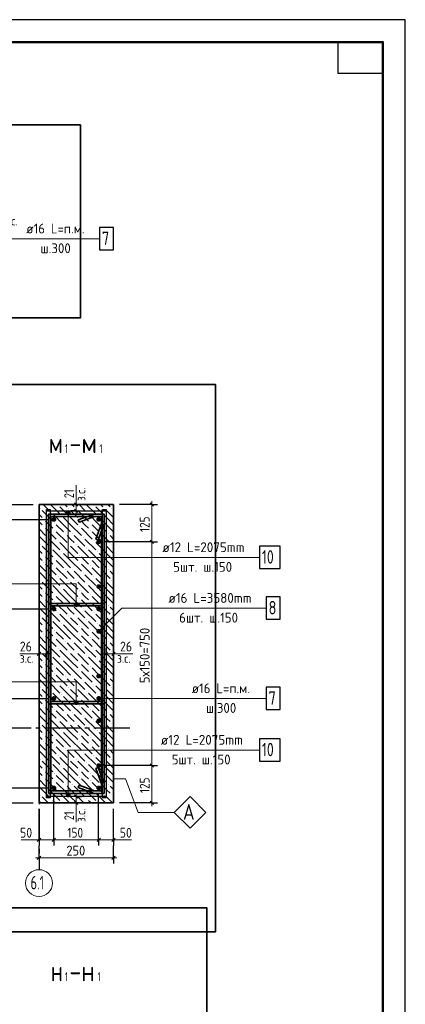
# Model space of a CAD drawing. Header units: millimetres. Extents: x 0 to 59400, y 0 to 42000.
# Tile 21 of 21: x 50783 to 59400, y 19999 to 42000. Entities that reach past the tile are written whole.
import ezdxf

# ---------------------------------------------------------------- set-up
doc = ezdxf.new("R2010")
doc.units = ezdxf.units.MM
doc.linetypes.add('______2', pattern=[270, 200, -70])
doc.linetypes.add('______5', pattern=[1100, 800, -100, 100, -100])
for name, color, linetype, lineweight in [('S1 ДОП Продольная арматура', 52, 'Continuous', 25), ('S1 Продольная арматура', 52, 'Continuous', 25), ('S2 ДОП Продольная арматура', 52, 'Continuous', 25), ('Standard', 7, 'Continuous', 25), ('Заголовок чертежа', 7, 'Continuous', 25), ('Позиционная метка линия выноска', 7, 'Continuous', 13), ('Размерная выноска', 7, 'Continuous', 13), ('Хомут', 52, 'Continuous', 25)]:
    doc.layers.add(name, color=color, linetype=linetype, lineweight=lineweight)
doc.layers.add('ЖБ Пилон', color=7, linetype='______2', lineweight=13, true_color=0xa0a0a0)
doc.layers.add('Оси', color=7, linetype='______5', lineweight=13, true_color=0x656565)
doc.styles.add('ISOCPEUR', font='txt')

msp = doc.modelspace()

# ---------------------------------------------------------------- hatches: boundary and pattern name
at = {"layer": 'S1 ДОП Продольная арматура', "linetype": 'Continuous', "lineweight": 25, "transparency": 33554687}
for points in [[(52602, 30333), (52598, 30354), (52586, 30371), (52569, 30383), (52548, 30387), (52528, 30383), (52511, 30371), (52499, 30354), (52495, 30333), (52499, 30313), (52511, 30296), (52528, 30284), (52548, 30280), (52569, 30284), (52586, 30296), (52598, 30313)], [(52602, 29333), (52598, 29354), (52586, 29371), (52569, 29383), (52548, 29387), (52528, 29383), (52511, 29371), (52499, 29354), (52495, 29333), (52499, 29313), (52511, 29296), (52528, 29284), (52548, 29280), (52569, 29284), (52586, 29296), (52598, 29313)], [(52602, 28333), (52598, 28354), (52586, 28371), (52569, 28383), (52548, 28387), (52528, 28383), (52511, 28371), (52499, 28354), (52495, 28333), (52499, 28313), (52511, 28296), (52528, 28284), (52548, 28280), (52569, 28284), (52586, 28296), (52598, 28313)], [(52602, 27333), (52598, 27354), (52586, 27371), (52569, 27383), (52548, 27387), (52528, 27383), (52511, 27371), (52499, 27354), (52495, 27333), (52499, 27313), (52511, 27296), (52528, 27284), (52548, 27280), (52569, 27284), (52586, 27296), (52598, 27313)], [(52602, 26333), (52598, 26354), (52586, 26371), (52569, 26383), (52548, 26387), (52528, 26383), (52511, 26371), (52499, 26354), (52495, 26333), (52499, 26313), (52511, 26296), (52528, 26284), (52548, 26280), (52569, 26284), (52586, 26296), (52598, 26313)], [(52602, 25333), (52598, 25354), (52586, 25371), (52569, 25383), (52548, 25387), (52528, 25383), (52511, 25371), (52499, 25354), (52495, 25333), (52499, 25313), (52511, 25296), (52528, 25284), (52548, 25280), (52569, 25284), (52586, 25296), (52598, 25313)]]:
    msp.add_hatch(color=7, dxfattribs=at).paths.add_polyline_path(points)
at = {"layer": 'S1 Продольная арматура', "linetype": 'Continuous', "lineweight": 18, "transparency": 33554687}
for points in [[(51602, 30833), (51598, 30854), (51586, 30871), (51569, 30883), (51548, 30887), (51528, 30883), (51511, 30871), (51499, 30854), (51495, 30833), (51499, 30813), (51511, 30796), (51528, 30784), (51548, 30780), (51569, 30784), (51586, 30796), (51598, 30813)], [(52602, 30833), (52598, 30854), (52586, 30871), (52569, 30883), (52548, 30887), (52528, 30883), (52511, 30871), (52499, 30854), (52495, 30833), (52499, 30813), (52511, 30796), (52528, 30784), (52548, 30780), (52569, 30784), (52586, 30796), (52598, 30813)], [(51602, 28833), (51598, 28854), (51586, 28871), (51569, 28883), (51548, 28887), (51528, 28883), (51511, 28871), (51499, 28854), (51495, 28833), (51499, 28813), (51511, 28796), (51528, 28784), (51548, 28780), (51569, 28784), (51586, 28796), (51598, 28813)], [(52602, 28833), (52598, 28854), (52586, 28871), (52569, 28883), (52548, 28887), (52528, 28883), (52511, 28871), (52499, 28854), (52495, 28833), (52499, 28813), (52511, 28796), (52528, 28784), (52548, 28780), (52569, 28784), (52586, 28796), (52598, 28813)], [(51602, 26833), (51598, 26854), (51586, 26871), (51569, 26883), (51548, 26887), (51528, 26883), (51511, 26871), (51499, 26854), (51495, 26833), (51499, 26813), (51511, 26796), (51528, 26784), (51548, 26780), (51569, 26784), (51586, 26796), (51598, 26813)], [(52602, 26833), (52598, 26854), (52586, 26871), (52569, 26883), (52548, 26887), (52528, 26883), (52511, 26871), (52499, 26854), (52495, 26833), (52499, 26813), (52511, 26796), (52528, 26784), (52548, 26780), (52569, 26784), (52586, 26796), (52598, 26813)], [(51602, 24833), (51598, 24854), (51586, 24871), (51569, 24883), (51548, 24887), (51528, 24883), (51511, 24871), (51499, 24854), (51495, 24833), (51499, 24813), (51511, 24796), (51528, 24784), (51548, 24780), (51569, 24784), (51586, 24796), (51598, 24813)], [(52602, 24833), (52598, 24854), (52586, 24871), (52569, 24883), (52548, 24887), (52528, 24883), (52511, 24871), (52499, 24854), (52495, 24833), (52499, 24813), (52511, 24796), (52528, 24784), (52548, 24780), (52569, 24784), (52586, 24796), (52598, 24813)]]:
    msp.add_hatch(color=7, dxfattribs=at).paths.add_polyline_path(points)
at = {"layer": 'ЖБ Пилон', "linetype": 'Continuous', "lineweight": 18, "transparency": 33554687}
for points in [[(51236, 31075), (51242, 31081), (51249, 31075), (51242, 31068)], [(51636, 31155), (51642, 31161), (51649, 31155), (51642, 31148)], [(51876, 31075), (51882, 31081), (51889, 31075), (51882, 31068)], [(52036, 31075), (52042, 31081), (52049, 31075), (52042, 31068)], [(52436, 31155), (52442, 31161), (52449, 31155), (52442, 31148)], [(52676, 31075), (52682, 31081), (52689, 31075), (52682, 31068)], [(52836, 31075), (52842, 31081), (52849, 31075), (52842, 31068)], [(51316, 30835), (51322, 30841), (51329, 30835), (51322, 30828)], [(51476, 30995), (51482, 31001), (51489, 30995), (51482, 30988)], [(51716, 30915), (51722, 30921), (51729, 30915), (51722, 30908)], [(52116, 30835), (52122, 30841), (52129, 30835), (52122, 30828)], [(52276, 30995), (52282, 31001), (52289, 30995), (52282, 30988)], [(52516, 30915), (52522, 30921), (52529, 30915), (52522, 30908)], [(51316, 30675), (51322, 30681), (51329, 30675), (51322, 30668)], [(51556, 30755), (51562, 30761), (51569, 30755), (51562, 30748)], [(51556, 30595), (51562, 30601), (51569, 30595), (51562, 30588)], [(52116, 30675), (52122, 30681), (52129, 30675), (52122, 30668)], [(52356, 30755), (52362, 30761), (52369, 30755), (52362, 30748)], [(52356, 30595), (52362, 30601), (52369, 30595), (52362, 30588)], [(51396, 30435), (51402, 30441), (51409, 30435), (51402, 30428)], [(51636, 30355), (51642, 30361), (51649, 30355), (51642, 30348)], [(51796, 30515), (51802, 30521), (51809, 30515), (51802, 30508)], [(51956, 30515), (51962, 30521), (51969, 30515), (51962, 30508)], [(52196, 30435), (52202, 30441), (52209, 30435), (52202, 30428)], [(52436, 30355), (52442, 30361), (52449, 30355), (52442, 30348)], [(52596, 30515), (52602, 30521), (52609, 30515), (52602, 30508)], [(52756, 30515), (52762, 30521), (52769, 30515), (52762, 30508)], [(51236, 30275), (51242, 30281), (51249, 30275), (51242, 30268)], [(51476, 30195), (51482, 30201), (51489, 30195), (51482, 30188)], [(51876, 30275), (51882, 30281), (51889, 30275), (51882, 30268)], [(52036, 30275), (52042, 30281), (52049, 30275), (52042, 30268)], [(52276, 30195), (52282, 30201), (52289, 30195), (52282, 30188)], [(52676, 30275), (52682, 30281), (52689, 30275), (52682, 30268)], [(52836, 30275), (52842, 30281), (52849, 30275), (52842, 30268)], [(51316, 30035), (51322, 30041), (51329, 30035), (51322, 30028)], [(51556, 29955), (51562, 29961), (51569, 29955), (51562, 29948)], [(51716, 30115), (51722, 30121), (51729, 30115), (51722, 30108)], [(52116, 30035), (52122, 30041), (52129, 30035), (52122, 30028)], [(52356, 29955), (52362, 29961), (52369, 29955), (52362, 29948)], [(52516, 30115), (52522, 30121), (52529, 30115), (52522, 30108)], [(51316, 29875), (51322, 29881), (51329, 29875), (51322, 29868)], [(51556, 29795), (51562, 29801), (51569, 29795), (51562, 29788)], [(51796, 29715), (51802, 29721), (51809, 29715), (51802, 29708)], [(51956, 29715), (51962, 29721), (51969, 29715), (51962, 29708)], [(52116, 29875), (52122, 29881), (52129, 29875), (52122, 29868)], [(52356, 29795), (52362, 29801), (52369, 29795), (52362, 29788)], [(52596, 29715), (52602, 29721), (52609, 29715), (52602, 29708)], [(52756, 29715), (52762, 29721), (52769, 29715), (52762, 29708)], [(51236, 29475), (51242, 29481), (51249, 29475), (51242, 29468)], [(51396, 29635), (51402, 29641), (51409, 29635), (51402, 29628)], [(51636, 29555), (51642, 29561), (51649, 29555), (51642, 29548)], [(51876, 29475), (51882, 29481), (51889, 29475), (51882, 29468)], [(52036, 29475), (52042, 29481), (52049, 29475), (52042, 29468)], [(52196, 29635), (52202, 29641), (52209, 29635), (52202, 29628)], [(52436, 29555), (52442, 29561), (52449, 29555), (52442, 29548)], [(52676, 29475), (52682, 29481), (52689, 29475), (52682, 29468)], [(52836, 29475), (52842, 29481), (52849, 29475), (52842, 29468)], [(51476, 29395), (51482, 29401), (51489, 29395), (51482, 29388)], [(51716, 29315), (51722, 29321), (51729, 29315), (51722, 29308)], [(52276, 29395), (52282, 29401), (52289, 29395), (52282, 29388)], [(52516, 29315), (52522, 29321), (52529, 29315), (52522, 29308)], [(51316, 29235), (51322, 29241), (51329, 29235), (51322, 29228)], [(51316, 29075), (51322, 29081), (51329, 29075), (51322, 29068)], [(51556, 29155), (51562, 29161), (51569, 29155), (51562, 29148)], [(52116, 29235), (52122, 29241), (52129, 29235), (52122, 29228)], [(52116, 29075), (52122, 29081), (52129, 29075), (52122, 29068)], [(52356, 29155), (52362, 29161), (52369, 29155), (52362, 29148)], [(51396, 28835), (51402, 28841), (51409, 28835), (51402, 28828)], [(51556, 28995), (51562, 29001), (51569, 28995), (51562, 28988)], [(51796, 28915), (51802, 28921), (51809, 28915), (51802, 28908)], [(51956, 28915), (51962, 28921), (51969, 28915), (51962, 28908)], [(52196, 28835), (52202, 28841), (52209, 28835), (52202, 28828)], [(52356, 28995), (52362, 29001), (52369, 28995), (52362, 28988)], [(52596, 28915), (52602, 28921), (52609, 28915), (52602, 28908)], [(52756, 28915), (52762, 28921), (52769, 28915), (52762, 28908)], [(51236, 28675), (51242, 28681), (51249, 28675), (51242, 28668)], [(51476, 28595), (51482, 28601), (51489, 28595), (51482, 28588)], [(51636, 28755), (51642, 28761), (51649, 28755), (51642, 28748)], [(51876, 28675), (51882, 28681), (51889, 28675), (51882, 28668)], [(52036, 28675), (52042, 28681), (52049, 28675), (52042, 28668)], [(52276, 28595), (52282, 28601), (52289, 28595), (52282, 28588)], [(52436, 28755), (52442, 28761), (52449, 28755), (52442, 28748)], [(52676, 28675), (52682, 28681), (52689, 28675), (52682, 28668)], [(52836, 28675), (52842, 28681), (52849, 28675), (52842, 28668)], [(51316, 28435), (51322, 28441), (51329, 28435), (51322, 28428)], [(51716, 28515), (51722, 28521), (51729, 28515), (51722, 28508)], [(52116, 28435), (52122, 28441), (52129, 28435), (52122, 28428)], [(52516, 28515), (52522, 28521), (52529, 28515), (52522, 28508)], [(51316, 28275), (51322, 28281), (51329, 28275), (51322, 28268)], [(51556, 28355), (51562, 28361), (51569, 28355), (51562, 28348)], [(51556, 28195), (51562, 28201), (51569, 28195), (51562, 28188)], [(52116, 28275), (52122, 28281), (52129, 28275), (52122, 28268)], [(52356, 28355), (52362, 28361), (52369, 28355), (52362, 28348)], [(52356, 28195), (52362, 28201), (52369, 28195), (52362, 28188)], [(51396, 28035), (51402, 28041), (51409, 28035), (51402, 28028)], [(51636, 27955), (51642, 27961), (51649, 27955), (51642, 27948)], [(51796, 28115), (51802, 28121), (51809, 28115), (51802, 28108)], [(51956, 28115), (51962, 28121), (51969, 28115), (51962, 28108)], [(52196, 28035), (52202, 28041), (52209, 28035), (52202, 28028)], [(52436, 27955), (52442, 27961), (52449, 27955), (52442, 27948)], [(52596, 28115), (52602, 28121), (52609, 28115), (52602, 28108)], [(52756, 28115), (52762, 28121), (52769, 28115), (52762, 28108)], [(51236, 27875), (51242, 27881), (51249, 27875), (51242, 27868)], [(51476, 27795), (51482, 27801), (51489, 27795), (51482, 27788)], [(51716, 27715), (51722, 27721), (51729, 27715), (51722, 27708)], [(51876, 27875), (51882, 27881), (51889, 27875), (51882, 27868)], [(52036, 27875), (52042, 27881), (52049, 27875), (52042, 27868)], [(52276, 27795), (52282, 27801), (52289, 27795), (52282, 27788)], [(52516, 27715), (52522, 27721), (52529, 27715), (52522, 27708)], [(52676, 27875), (52682, 27881), (52689, 27875), (52682, 27868)], [(52836, 27875), (52842, 27881), (52849, 27875), (52842, 27868)], [(51316, 27635), (51322, 27641), (51329, 27635), (51322, 27628)], [(51556, 27555), (51562, 27561), (51569, 27555), (51562, 27548)], [(52116, 27635), (52122, 27641), (52129, 27635), (52122, 27628)], [(52356, 27555), (52362, 27561), (52369, 27555), (52362, 27548)], [(51316, 27475), (51322, 27481), (51329, 27475), (51322, 27468)], [(51556, 27395), (51562, 27401), (51569, 27395), (51562, 27388)], [(51796, 27315), (51802, 27321), (51809, 27315), (51802, 27308)], [(51956, 27315), (51962, 27321), (51969, 27315), (51962, 27308)], [(52116, 27475), (52122, 27481), (52129, 27475), (52122, 27468)], [(52356, 27395), (52362, 27401), (52369, 27395), (52362, 27388)], [(52596, 27315), (52602, 27321), (52609, 27315), (52602, 27308)], [(52756, 27315), (52762, 27321), (52769, 27315), (52762, 27308)], [(51236, 27075), (51242, 27081), (51249, 27075), (51242, 27068)], [(51396, 27235), (51402, 27241), (51409, 27235), (51402, 27228)], [(51636, 27155), (51642, 27161), (51649, 27155), (51642, 27148)], [(51876, 27075), (51882, 27081), (51889, 27075), (51882, 27068)], [(52036, 27075), (52042, 27081), (52049, 27075), (52042, 27068)], [(52196, 27235), (52202, 27241), (52209, 27235), (52202, 27228)], [(52436, 27155), (52442, 27161), (52449, 27155), (52442, 27148)], [(52676, 27075), (52682, 27081), (52689, 27075), (52682, 27068)], [(52836, 27075), (52842, 27081), (52849, 27075), (52842, 27068)], [(51316, 26835), (51322, 26841), (51329, 26835), (51322, 26828)], [(51476, 26995), (51482, 27001), (51489, 26995), (51482, 26988)], [(51716, 26915), (51722, 26921), (51729, 26915), (51722, 26908)], [(52116, 26835), (52122, 26841), (52129, 26835), (52122, 26828)], [(52276, 26995), (52282, 27001), (52289, 26995), (52282, 26988)], [(52516, 26915), (52522, 26921), (52529, 26915), (52522, 26908)], [(51316, 26675), (51322, 26681), (51329, 26675), (51322, 26668)], [(51556, 26755), (51562, 26761), (51569, 26755), (51562, 26748)], [(52116, 26675), (52122, 26681), (52129, 26675), (52122, 26668)], [(52356, 26755), (52362, 26761), (52369, 26755), (52362, 26748)], [(51396, 26435), (51402, 26441), (51409, 26435), (51402, 26428)], [(51556, 26595), (51562, 26601), (51569, 26595), (51562, 26588)], [(51796, 26515), (51802, 26521), (51809, 26515), (51802, 26508)], [(51956, 26515), (51962, 26521), (51969, 26515), (51962, 26508)], [(52196, 26435), (52202, 26441), (52209, 26435), (52202, 26428)], [(52356, 26595), (52362, 26601), (52369, 26595), (52362, 26588)], [(52596, 26515), (52602, 26521), (52609, 26515), (52602, 26508)], [(52756, 26515), (52762, 26521), (52769, 26515), (52762, 26508)], [(51236, 26275), (51242, 26281), (51249, 26275), (51242, 26268)], [(51476, 26195), (51482, 26201), (51489, 26195), (51482, 26188)], [(51636, 26355), (51642, 26361), (51649, 26355), (51642, 26348)], [(51876, 26275), (51882, 26281), (51889, 26275), (51882, 26268)], [(52036, 26275), (52042, 26281), (52049, 26275), (52042, 26268)], [(52276, 26195), (52282, 26201), (52289, 26195), (52282, 26188)], [(52436, 26355), (52442, 26361), (52449, 26355), (52442, 26348)], [(52676, 26275), (52682, 26281), (52689, 26275), (52682, 26268)], [(52836, 26275), (52842, 26281), (52849, 26275), (52842, 26268)], [(51316, 26035), (51322, 26041), (51329, 26035), (51322, 26028)], [(51556, 25955), (51562, 25961), (51569, 25955), (51562, 25948)], [(51716, 26115), (51722, 26121), (51729, 26115), (51722, 26108)], [(52116, 26035), (52122, 26041), (52129, 26035), (52122, 26028)], [(52356, 25955), (52362, 25961), (52369, 25955), (52362, 25948)], [(52516, 26115), (52522, 26121), (52529, 26115), (52522, 26108)], [(51316, 25875), (51322, 25881), (51329, 25875), (51322, 25868)], [(51556, 25795), (51562, 25801), (51569, 25795), (51562, 25788)], [(52116, 25875), (52122, 25881), (52129, 25875), (52122, 25868)], [(52356, 25795), (52362, 25801), (52369, 25795), (52362, 25788)], [(51396, 25635), (51402, 25641), (51409, 25635), (51402, 25628)], [(51636, 25555), (51642, 25561), (51649, 25555), (51642, 25548)], [(51796, 25715), (51802, 25721), (51809, 25715), (51802, 25708)], [(51956, 25715), (51962, 25721), (51969, 25715), (51962, 25708)], [(52196, 25635), (52202, 25641), (52209, 25635), (52202, 25628)], [(52436, 25555), (52442, 25561), (52449, 25555), (52442, 25548)], [(52596, 25715), (52602, 25721), (52609, 25715), (52602, 25708)], [(52756, 25715), (52762, 25721), (52769, 25715), (52762, 25708)], [(51236, 25475), (51242, 25481), (51249, 25475), (51242, 25468)], [(51476, 25395), (51482, 25401), (51489, 25395), (51482, 25388)], [(51716, 25315), (51722, 25321), (51729, 25315), (51722, 25308)], [(51876, 25475), (51882, 25481), (51889, 25475), (51882, 25468)], [(52036, 25475), (52042, 25481), (52049, 25475), (52042, 25468)], [(52276, 25395), (52282, 25401), (52289, 25395), (52282, 25388)], [(52516, 25315), (52522, 25321), (52529, 25315), (52522, 25308)], [(52676, 25475), (52682, 25481), (52689, 25475), (52682, 25468)], [(52836, 25475), (52842, 25481), (52849, 25475), (52842, 25468)], [(51316, 25235), (51322, 25241), (51329, 25235), (51322, 25228)], [(51316, 25075), (51322, 25081), (51329, 25075), (51322, 25068)], [(51556, 25155), (51562, 25161), (51569, 25155), (51562, 25148)], [(52116, 25235), (52122, 25241), (52129, 25235), (52122, 25228)], [(52116, 25075), (52122, 25081), (52129, 25075), (52122, 25068)], [(52356, 25155), (52362, 25161), (52369, 25155), (52362, 25148)], [(51556, 24995), (51562, 25001), (51569, 24995), (51562, 24988)], [(51796, 24915), (51802, 24921), (51809, 24915), (51802, 24908)], [(51956, 24915), (51962, 24921), (51969, 24915), (51962, 24908)], [(52356, 24995), (52362, 25001), (52369, 24995), (52362, 24988)], [(52596, 24915), (52602, 24921), (52609, 24915), (52602, 24908)], [(52756, 24915), (52762, 24921), (52769, 24915), (52762, 24908)], [(51236, 24675), (51242, 24681), (51249, 24675), (51242, 24668)], [(51396, 24835), (51402, 24841), (51409, 24835), (51402, 24828)], [(51636, 24755), (51642, 24761), (51649, 24755), (51642, 24748)], [(51876, 24675), (51882, 24681), (51889, 24675), (51882, 24668)], [(52036, 24675), (52042, 24681), (52049, 24675), (52042, 24668)], [(52196, 24835), (52202, 24841), (52209, 24835), (52202, 24828)], [(52436, 24755), (52442, 24761), (52449, 24755), (52442, 24748)], [(52676, 24675), (52682, 24681), (52689, 24675), (52682, 24668)], [(52836, 24675), (52842, 24681), (52849, 24675), (52842, 24668)], [(51476, 24595), (51482, 24601), (51489, 24595), (51482, 24588)], [(51716, 24515), (51722, 24521), (51729, 24515), (51722, 24508)], [(52276, 24595), (52282, 24601), (52289, 24595), (52282, 24588)], [(52516, 24515), (52522, 24521), (52529, 24515), (52522, 24508)]]:
    msp.add_hatch(color=7, dxfattribs=at).paths.add_polyline_path(points, flags=16)
at = {"layer": 'Позиционная метка линия выноска', "linetype": 'Continuous', "lineweight": 13, "transparency": 33554687}
for points in [[(51828, 31009), (51906, 31009), (51889, 31025)], [(51828, 31009), (51889, 31025), (51844, 31025)], [(51844, 31025), (51889, 31025), (51867, 31032)], [(51822, 30987), (51912, 30987), (51906, 31009)], [(51822, 30987), (51906, 31009), (51828, 31009)], [(51828, 30964), (51912, 30987), (51822, 30987)], [(51828, 30964), (51906, 30964), (51912, 30987)], [(51844, 30948), (51906, 30964), (51828, 30964)], [(51844, 30948), (51889, 30948), (51906, 30964)], [(51889, 30948), (51844, 30948), (51867, 30942)], [(52087, 28949), (52010, 28949), (52003, 28927)], [(52087, 28949), (52003, 28927), (52093, 28927)], [(52093, 28927), (52003, 28927), (52010, 28904)], [(52071, 28965), (52026, 28965), (52010, 28949)], [(52071, 28965), (52010, 28949), (52087, 28949)], [(52093, 28927), (52010, 28904), (52087, 28904)], [(52087, 28904), (52010, 28904), (52026, 28888)], [(52026, 28965), (52071, 28965), (52048, 28972)], [(52087, 28904), (52026, 28888), (52071, 28888)], [(52071, 28888), (52026, 28888), (52048, 28882)], [(52087, 26763), (52010, 26763), (52003, 26740)], [(52087, 26763), (52003, 26740), (52093, 26740)], [(52093, 26740), (52003, 26740), (52010, 26717)], [(52071, 26779), (52026, 26779), (52010, 26763)], [(52071, 26779), (52010, 26763), (52087, 26763)], [(52093, 26740), (52010, 26717), (52087, 26717)], [(52087, 26717), (52010, 26717), (52026, 26701)], [(52026, 26779), (52071, 26779), (52048, 26785)], [(52087, 26717), (52026, 26701), (52071, 26701)], [(52071, 26701), (52026, 26701), (52048, 26695)], [(51906, 24703), (51828, 24703), (51822, 24680)], [(51906, 24703), (51822, 24680), (51912, 24680)], [(51912, 24680), (51822, 24680), (51828, 24658)], [(51889, 24719), (51844, 24719), (51828, 24703)], [(51889, 24719), (51828, 24703), (51906, 24703)], [(51912, 24680), (51828, 24658), (51906, 24658)], [(51906, 24658), (51828, 24658), (51844, 24641)], [(51844, 24719), (51889, 24719), (51867, 24725)], [(51906, 24658), (51844, 24641), (51889, 24641)], [(51889, 24641), (51844, 24641), (51867, 24635)]]:
    msp.add_hatch(color=7, dxfattribs=at).paths.add_polyline_path(points)

# ---------------------------------------------------------------- linework, layer by layer
at = {"layer": 'S1 ДОП Продольная арматура', "color": 7, "linetype": 'Continuous', "lineweight": 25, "transparency": 33554687}
msp.add_lwpolyline([(56294, 28602), (56604, 28602), (56604, 29102), (56294, 29102), (56294, 28602)], dxfattribs=at)
at = {"layer": 'S1 Продольная арматура', "color": 7, "linetype": 'Continuous', "lineweight": 25, "transparency": 33554687}
for points in [[(52570, 36856), (52880, 36856), (52880, 37356), (52570, 37356), (52570, 36856)], [(56294, 26583), (56604, 26583), (56604, 27083), (56294, 27083), (56294, 26583)]]:
    msp.add_lwpolyline(points, dxfattribs=at)
at = {"layer": 'S2 ДОП Продольная арматура', "color": 28, "linetype": 'Continuous', "lineweight": 25, "true_color": 0x50140a, "transparency": 33554687}
for points in [[(51465, 31053), (51465, 24720), (52632, 24720), (52632, 31053), (52712, 31053), (52712, 24640), (51385, 24640), (51385, 31053), (51465, 31053)], [(51465, 31053), (51465, 24720), (52632, 24720), (52632, 31053), (52712, 31053), (52712, 24640), (51385, 24640), (51385, 31053), (51465, 31053)], [(51385, 24613), (51385, 31027), (52712, 31027), (52712, 24613), (52632, 24613), (52632, 30947), (51465, 30947), (51465, 24613), (51385, 24613)], [(51385, 24613), (51385, 31027), (52712, 31027), (52712, 24613), (52632, 24613), (52632, 30947), (51465, 30947), (51465, 24613), (51385, 24613)]]:
    msp.add_lwpolyline(points, dxfattribs=at)
at = {"layer": 'S2 ДОП Продольная арматура', "color": 7, "linetype": 'Continuous', "lineweight": 25, "transparency": 33554687}
for points in [[(56144, 29735), (56604, 29735), (56604, 30235), (56144, 30235), (56144, 29735)], [(56144, 25431), (56604, 25431), (56604, 25931), (56144, 25931), (56144, 25431)]]:
    msp.add_lwpolyline(points, dxfattribs=at)
at = {"layer": 'Standard', "color": 7, "linetype": 'Continuous', "lineweight": 35, "transparency": 33554687}
for p, q in [((58900, 39900), (58900, 20500)), ((58900, 39500), (58900, 20100))]:
    msp.add_line(p, q, dxfattribs=at)
at = {"layer": 'Standard', "color": 7, "linetype": 'Continuous', "lineweight": 50, "transparency": 33554687}
msp.add_line((58900, 39400), (58900, 23200), dxfattribs=at)
at = {"layer": 'Standard', "color": 7, "linetype": 'Continuous', "lineweight": 13, "transparency": 33554687}
for p, q in [((52048, 31167), (52048, 31242)), ((52048, 31027), (52048, 31167)), ((52048, 31027), (52048, 30952)), ((51215, 27833), (51140, 27833)), ((51385, 27833), (51215, 27833)), ((51385, 27833), (51460, 27833)), ((52712, 27833), (52637, 27833)), ((52712, 27833), (52882, 27833)), ((52882, 27833), (52957, 27833)), ((52048, 24640), (52048, 24715)), ((52048, 24640), (52048, 24500)), ((52048, 24500), (52048, 24425)), ((51215, 23673), (51140, 23673)), ((51215, 23673), (51548, 23673)), ((51548, 23673), (52548, 23673)), ((52548, 23673), (52882, 23673)), ((52882, 23673), (52957, 23673)), ((51215, 23273), (51140, 23273)), ((51215, 23273), (52882, 23273)), ((52882, 23273), (52957, 23273))]:
    msp.add_line(p, q, dxfattribs=at)
at = {"layer": 'Standard', "color": 251, "linetype": 'Continuous', "lineweight": 13, "true_color": 0x656565, "transparency": 33554687}
for p, q in [((53737, 31167), (53737, 31242)), ((53737, 30333), (53737, 25333)), ((53737, 25333), (53737, 24500)), ((53737, 24500), (53737, 24425))]:
    msp.add_line(p, q, dxfattribs=at)
at = {"layer": 'Standard', "color": 251, "linetype": 'Continuous', "lineweight": -3, "true_color": 0x656565, "transparency": 33554687}
for p, q in [((50521, 31167), (51082, 31167)), ((52048, 31167), (51923, 31167)), ((52048, 31027), (51923, 31027)), ((52048, 31167), (52173, 31167)), ((52048, 31027), (52173, 31027)), ((53737, 31167), (53015, 31167)), ((53737, 31167), (53612, 31167)), ((53737, 31167), (53862, 31167)), ((50521, 30833), (51415, 30833)), ((53737, 30333), (53612, 30333)), ((53737, 30333), (53862, 30333)), ((50521, 28833), (51415, 28833)), ((51215, 27833), (51215, 27958)), ((51385, 27833), (51385, 27958)), ((52712, 27833), (52712, 27958)), ((52882, 27833), (52882, 27958)), ((51215, 27833), (51215, 27708)), ((51385, 27833), (51385, 27708)), ((52712, 27833), (52712, 27708)), ((52882, 27833), (52882, 27708)), ((50521, 26833), (51415, 26833)), ((53737, 25333), (53612, 25333)), ((53737, 25333), (53862, 25333)), ((50521, 24833), (51415, 24833)), ((50521, 24500), (51082, 24500)), ((52048, 24640), (51923, 24640)), ((52048, 24500), (51923, 24500)), ((52048, 24640), (52173, 24640)), ((52048, 24500), (52173, 24500)), ((53737, 24500), (53015, 24500)), ((53737, 24500), (53612, 24500)), ((53737, 24500), (53862, 24500)), ((51215, 23673), (51215, 23798)), ((51548, 23673), (51548, 23798)), ((52548, 23673), (52548, 23798)), ((52882, 23673), (52882, 23798)), ((51215, 23673), (51215, 23548)), ((51548, 23673), (51548, 23548)), ((52548, 23673), (52548, 23548)), ((52882, 23673), (52882, 23548)), ((51215, 23273), (51215, 23540)), ((51215, 23273), (51215, 23398)), ((52882, 23273), (52882, 23540)), ((52882, 23273), (52882, 23398)), ((51215, 23273), (51215, 23148)), ((52882, 23273), (52882, 23148))]:
    msp.add_line(p, q, dxfattribs=at)
at = {"layer": 'Standard', "color": 7, "linetype": 'Continuous', "lineweight": 25, "transparency": 33554687}
for p, q in [((52086, 31129), (52011, 31204)), ((52086, 30989), (52011, 31064)), ((51252, 27871), (51177, 27796)), ((51422, 27871), (51347, 27796)), ((52674, 27796), (52749, 27871)), ((52844, 27796), (52919, 27871)), ((52011, 24678), (52086, 24603)), ((52011, 24538), (52086, 24463)), ((51177, 23636), (51252, 23711)), ((51511, 23636), (51586, 23711)), ((52511, 23636), (52586, 23711)), ((52844, 23636), (52919, 23711)), ((51177, 23236), (51252, 23311)), ((52844, 23236), (52919, 23311))]:
    msp.add_line(p, q, dxfattribs=at)
at = {"layer": 'Standard', "color": 251, "linetype": 'Continuous', "lineweight": 25, "true_color": 0x656565, "transparency": 33554687}
for p, q in [((53699, 31204), (53774, 31129)), ((53699, 30371), (53774, 30296)), ((53699, 25371), (53774, 25296)), ((53699, 24538), (53774, 24463))]:
    msp.add_line(p, q, dxfattribs=at)
at = {"layer": 'Standard', "color": 7, "linetype": 'Continuous', "lineweight": 25, "transparency": 33554687}
for points in [[(0, 0), (59400, 0), (59400, 42000), (0, 42000), (0, 0)], [(58900, 41500), (58900, 40800), (57900, 40800), (57900, 41500), (58900, 41500)]]:
    msp.add_lwpolyline(points, close=True, dxfattribs=at)
at = {"layer": 'Standard', "color": 7, "linetype": 'Continuous', "lineweight": 50, "transparency": 33554687}
msp.add_lwpolyline([(2000, 41500), (58900, 41500), (58900, 500), (2000, 500), (2000, 41500)], close=True, dxfattribs=at)
at = {"layer": 'Standard', "color": 7, "linetype": 'Continuous', "lineweight": 13, "transparency": 33554687}
msp.add_lwpolyline([(58900, 41500), (37538, 41500), (37538, 6649), (58900, 6649), (58900, 41500)], dxfattribs=at)
at = {"layer": 'Standard', "color": 254, "linetype": 'Continuous', "lineweight": 35, "true_color": 0xc4c4ff, "transparency": 33554687}
for points in [[(42025, 35337), (52139, 35337), (52139, 39650), (42025, 39650), (42025, 35337)], [(48643, 21622), (55159, 21622), (55159, 33846), (48643, 33846), (48643, 21622)], [(48450, 9929), (54966, 9929), (54966, 22152), (48450, 22152), (48450, 9929)]]:
    msp.add_lwpolyline(points, dxfattribs=at)
at = {"layer": 'Standard', "color": 251, "linetype": 'Continuous', "lineweight": 13, "true_color": 0x656565, "transparency": 33554687}
msp.add_lwpolyline([(53737, 31167), (53737, 30525), (53737, 30525), (53737, 30333)], dxfattribs=at)
at = {"layer": 'Standard', "color": 251, "linetype": 'Continuous', "lineweight": -3, "true_color": 0x656565, "transparency": 33554687}
for points in [[(53737, 30333), (53720, 30333), (53720, 30333), (53720, 30333), (53720, 30333), (52682, 30333)], [(53737, 25333), (53720, 25333), (53720, 25333), (52682, 25333)], [(51548, 23673), (51548, 23690), (51548, 23690), (51548, 23690), (51548, 23690), (51548, 24700)], [(52548, 23673), (52548, 23690), (52548, 23690), (52548, 24700)], [(51215, 23673), (51215, 23690), (51215, 23690), (51215, 23690), (51215, 23690), (51215, 24367)], [(52882, 23673), (52882, 23690), (52882, 23690), (52882, 24367)]]:
    msp.add_lwpolyline(points, dxfattribs=at)
at = {"layer": 'ЖБ Пилон', "color": 7, "linetype": 'Continuous', "lineweight": 35, "transparency": 33554687}
for p, q in [((51215, 31167), (51215, 24500)), ((52882, 31167), (51215, 31167)), ((52882, 24500), (52882, 31167)), ((51215, 24500), (52882, 24500))]:
    msp.add_line(p, q, dxfattribs=at)
at = {"layer": 'ЖБ Пилон', "color": 9, "linetype": 'Continuous', "lineweight": 18, "true_color": 0xc7c7c7, "transparency": 33554687}
for p, q in [((51282, 31035), (51522, 30795)), ((51310, 31167), (51442, 31035)), ((51470, 31167), (51682, 30955)), ((51922, 30875), (51682, 31115)), ((51790, 31167), (51842, 31115)), ((51922, 31035), (52082, 30875)), ((52002, 31115), (51950, 31167)), ((52082, 31035), (52322, 30795)), ((52110, 31167), (52242, 31035)), ((52270, 31167), (52482, 30955)), ((52722, 30875), (52482, 31115)), ((52590, 31167), (52642, 31115)), ((52722, 31035), (52882, 30876)), ((52802, 31115), (52750, 31167)), ((51215, 30942), (51282, 30875)), ((51762, 30715), (51522, 30955)), ((51762, 30875), (51922, 30715)), ((51922, 30875), (52082, 30715)), ((52562, 30715), (52322, 30955)), ((52562, 30875), (52722, 30715)), ((52722, 30875), (52882, 30716)), ((51215, 30782), (51282, 30715)), ((51215, 30622), (51362, 30475)), ((51442, 30715), (51362, 30795)), ((51362, 30635), (51602, 30395)), ((51522, 30635), (51442, 30715)), ((51602, 30715), (51762, 30555)), ((51762, 30715), (51922, 30555)), ((51922, 30715), (52162, 30475)), ((52242, 30715), (52162, 30795)), ((52162, 30635), (52402, 30395)), ((52322, 30635), (52242, 30715)), ((52402, 30715), (52562, 30555)), ((52562, 30715), (52722, 30555)), ((52722, 30715), (52882, 30556)), ((51215, 30462), (51442, 30235)), ((51442, 30395), (51682, 30155)), ((51602, 30555), (51842, 30315)), ((51922, 30395), (51842, 30475)), ((52002, 30315), (51922, 30395)), ((52002, 30475), (52242, 30235)), ((52242, 30395), (52482, 30155)), ((52402, 30555), (52642, 30315)), ((52722, 30395), (52642, 30475)), ((52802, 30315), (52722, 30395)), ((52802, 30475), (52882, 30396)), ((51215, 30142), (51282, 30075)), ((51282, 30235), (51522, 29995)), ((51762, 29915), (51522, 30155)), ((51922, 30075), (51682, 30315)), ((51922, 30235), (52082, 30075)), ((52082, 30235), (52322, 29995)), ((52562, 29915), (52322, 30155)), ((52722, 30075), (52482, 30315)), ((52722, 30235), (52882, 30076)), ((51215, 29982), (51282, 29915)), ((51442, 29915), (51362, 29995)), ((51762, 30075), (51922, 29915)), ((51922, 30075), (52082, 29915)), ((52242, 29915), (52162, 29995)), ((52562, 30075), (52722, 29915)), ((52722, 30075), (52882, 29916)), ((51215, 29822), (51362, 29675)), ((51362, 29835), (51602, 29595)), ((51522, 29835), (51442, 29915)), ((51602, 29915), (51762, 29755)), ((51602, 29755), (51842, 29515)), ((51762, 29915), (51922, 29755)), ((51922, 29915), (52162, 29675)), ((52162, 29835), (52402, 29595)), ((52322, 29835), (52242, 29915)), ((52402, 29915), (52562, 29755)), ((52402, 29755), (52642, 29515)), ((52562, 29915), (52722, 29755)), ((52722, 29915), (52882, 29756)), ((51215, 29662), (51442, 29435)), ((51442, 29595), (51682, 29355)), ((51922, 29275), (51682, 29515)), ((51922, 29595), (51842, 29675)), ((52002, 29515), (51922, 29595)), ((52002, 29675), (52242, 29435)), ((52242, 29595), (52482, 29355)), ((52722, 29275), (52482, 29515)), ((52722, 29595), (52642, 29675)), ((52802, 29515), (52722, 29595)), ((52802, 29675), (52882, 29596)), ((51215, 29342), (51282, 29275)), ((51282, 29435), (51522, 29195)), ((51762, 29115), (51522, 29355)), ((51762, 29275), (51922, 29115)), ((51922, 29435), (52082, 29275)), ((51922, 29275), (52082, 29115)), ((52082, 29435), (52322, 29195)), ((52562, 29115), (52322, 29355)), ((52562, 29275), (52722, 29115)), ((52722, 29435), (52882, 29276)), ((52722, 29275), (52882, 29116)), ((51215, 29182), (51282, 29115)), ((51442, 29115), (51362, 29195)), ((51522, 29035), (51442, 29115)), ((51602, 29115), (51762, 28955)), ((51762, 29115), (51922, 28955)), ((51922, 29115), (52162, 28875)), ((52242, 29115), (52162, 29195)), ((52322, 29035), (52242, 29115)), ((52402, 29115), (52562, 28955)), ((52562, 29115), (52722, 28955)), ((52722, 29115), (52882, 28956)), ((51215, 29022), (51362, 28875)), ((51215, 28862), (51442, 28635)), ((51362, 29035), (51602, 28795)), ((51602, 28955), (51842, 28715)), ((51922, 28795), (51842, 28875)), ((52002, 28875), (52242, 28635)), ((52162, 29035), (52402, 28795)), ((52402, 28955), (52642, 28715)), ((52722, 28795), (52642, 28875)), ((52802, 28875), (52882, 28796)), ((51282, 28635), (51522, 28395)), ((51442, 28795), (51682, 28555)), ((51922, 28475), (51682, 28715)), ((52002, 28715), (51922, 28795)), ((51922, 28635), (52082, 28475)), ((52082, 28635), (52322, 28395)), ((52242, 28795), (52482, 28555)), ((52722, 28475), (52482, 28715)), ((52802, 28715), (52722, 28795)), ((52722, 28635), (52882, 28476)), ((51215, 28542), (51282, 28475)), ((51215, 28382), (51282, 28315)), ((51442, 28315), (51362, 28395)), ((51762, 28315), (51522, 28555)), ((51762, 28475), (51922, 28315)), ((51922, 28475), (52082, 28315)), ((52242, 28315), (52162, 28395)), ((52562, 28315), (52322, 28555)), ((52562, 28475), (52722, 28315)), ((52722, 28475), (52882, 28316)), ((51215, 28222), (51362, 28075)), ((51362, 28235), (51602, 27995)), ((51522, 28235), (51442, 28315)), ((51602, 28315), (51762, 28155)), ((51762, 28315), (51922, 28155)), ((51922, 28315), (52162, 28075)), ((52162, 28235), (52402, 27995)), ((52322, 28235), (52242, 28315)), ((52402, 28315), (52562, 28155)), ((52562, 28315), (52722, 28155)), ((52722, 28315), (52882, 28156)), ((51215, 28062), (51442, 27835)), ((51442, 27995), (51682, 27755)), ((51602, 28155), (51842, 27915)), ((51922, 27995), (51842, 28075)), ((52002, 27915), (51922, 27995)), ((52002, 28075), (52242, 27835)), ((52242, 27995), (52482, 27755)), ((52402, 28155), (52642, 27915)), ((52722, 27995), (52642, 28075)), ((52802, 27915), (52722, 27995)), ((52802, 28075), (52882, 27996)), ((51215, 27742), (51282, 27675)), ((51282, 27835), (51522, 27595)), ((51762, 27515), (51522, 27755)), ((51922, 27675), (51682, 27915)), ((51922, 27835), (52082, 27675)), ((52082, 27835), (52322, 27595)), ((52562, 27515), (52322, 27755)), ((52722, 27675), (52482, 27915)), ((52722, 27835), (52882, 27676)), ((51215, 27582), (51282, 27515)), ((51442, 27515), (51362, 27595)), ((51522, 27435), (51442, 27515)), ((51602, 27515), (51762, 27355)), ((51762, 27675), (51922, 27515)), ((51762, 27515), (51922, 27355)), ((51922, 27675), (52082, 27515)), ((51922, 27515), (52162, 27275)), ((52242, 27515), (52162, 27595)), ((52322, 27435), (52242, 27515)), ((52402, 27515), (52562, 27355)), ((52562, 27675), (52722, 27515)), ((52562, 27515), (52722, 27355)), ((52722, 27675), (52882, 27516)), ((52722, 27515), (52882, 27356)), ((51215, 27422), (51362, 27275)), ((51362, 27435), (51602, 27195)), ((51602, 27355), (51842, 27115)), ((52162, 27435), (52402, 27195)), ((52402, 27355), (52642, 27115)), ((51215, 27262), (51442, 27035)), ((51442, 27195), (51682, 26955)), ((51922, 26875), (51682, 27115)), ((51922, 27195), (51842, 27275)), ((52002, 27115), (51922, 27195)), ((52002, 27275), (52242, 27035)), ((52242, 27195), (52482, 26955)), ((52722, 26875), (52482, 27115)), ((52722, 27195), (52642, 27275)), ((52802, 27115), (52722, 27195)), ((52802, 27275), (52882, 27196)), ((51215, 26942), (51282, 26875)), ((51282, 27035), (51522, 26795)), ((51762, 26715), (51522, 26955)), ((51762, 26875), (51922, 26715)), ((51922, 27035), (52082, 26875)), ((51922, 26875), (52082, 26715)), ((52082, 27035), (52322, 26795)), ((52562, 26715), (52322, 26955)), ((52562, 26875), (52722, 26715)), ((52722, 27035), (52882, 26876)), ((52722, 26875), (52882, 26716)), ((51215, 26782), (51282, 26715)), ((51215, 26622), (51362, 26475)), ((51442, 26715), (51362, 26795)), ((51362, 26635), (51602, 26395)), ((51522, 26635), (51442, 26715)), ((51602, 26715), (51762, 26555)), ((51762, 26715), (51922, 26555)), ((51922, 26715), (52162, 26475)), ((52242, 26715), (52162, 26795)), ((52162, 26635), (52402, 26395)), ((52322, 26635), (52242, 26715)), ((52402, 26715), (52562, 26555)), ((52562, 26715), (52722, 26555)), ((52722, 26715), (52882, 26556)), ((51215, 26462), (51442, 26235)), ((51602, 26555), (51842, 26315)), ((51922, 26395), (51842, 26475)), ((52002, 26475), (52242, 26235)), ((52402, 26555), (52642, 26315)), ((52722, 26395), (52642, 26475)), ((52802, 26475), (52882, 26396)), ((51282, 26235), (51522, 25995)), ((51442, 26395), (51682, 26155)), ((51922, 26075), (51682, 26315)), ((52002, 26315), (51922, 26395)), ((51922, 26235), (52082, 26075)), ((52082, 26235), (52322, 25995)), ((52242, 26395), (52482, 26155)), ((52722, 26075), (52482, 26315)), ((52802, 26315), (52722, 26395)), ((52722, 26235), (52882, 26076)), ((51215, 26142), (51282, 26075)), ((51215, 25982), (51282, 25915)), ((51442, 25915), (51362, 25995)), ((51762, 25915), (51522, 26155)), ((51762, 26075), (51922, 25915)), ((51922, 26075), (52082, 25915)), ((52242, 25915), (52162, 25995)), ((52562, 25915), (52322, 26155)), ((52562, 26075), (52722, 25915)), ((52722, 26075), (52882, 25916)), ((51215, 25822), (51362, 25675)), ((51362, 25835), (51602, 25595)), ((51522, 25835), (51442, 25915)), ((51602, 25915), (51762, 25755)), ((51602, 25755), (51842, 25515)), ((51762, 25915), (51922, 25755)), ((51922, 25915), (52162, 25675)), ((52162, 25835), (52402, 25595)), ((52322, 25835), (52242, 25915)), ((52402, 25915), (52562, 25755)), ((52402, 25755), (52642, 25515)), ((52562, 25915), (52722, 25755)), ((52722, 25915), (52882, 25756)), ((51215, 25662), (51442, 25435)), ((51442, 25595), (51682, 25355)), ((51922, 25595), (51842, 25675)), ((52002, 25515), (51922, 25595)), ((52002, 25675), (52242, 25435)), ((52242, 25595), (52482, 25355)), ((52722, 25595), (52642, 25675)), ((52802, 25515), (52722, 25595)), ((52802, 25675), (52882, 25596)), ((51215, 25342), (51282, 25275)), ((51282, 25435), (51522, 25195)), ((51762, 25115), (51522, 25355)), ((51922, 25275), (51682, 25515)), ((51922, 25435), (52082, 25275)), ((52082, 25435), (52322, 25195)), ((52562, 25115), (52322, 25355)), ((52722, 25275), (52482, 25515)), ((52722, 25435), (52882, 25276)), ((51215, 25182), (51282, 25115)), ((51442, 25115), (51362, 25195)), ((51522, 25035), (51442, 25115)), ((51602, 25115), (51762, 24955)), ((51762, 25275), (51922, 25115)), ((51762, 25115), (51922, 24955)), ((51922, 25275), (52082, 25115)), ((51922, 25115), (52162, 24875)), ((52242, 25115), (52162, 25195)), ((52322, 25035), (52242, 25115)), ((52402, 25115), (52562, 24955)), ((52562, 25275), (52722, 25115)), ((52562, 25115), (52722, 24955)), ((52722, 25275), (52882, 25116)), ((52722, 25115), (52882, 24956)), ((51215, 25022), (51362, 24875)), ((51215, 24862), (51442, 24635)), ((51362, 25035), (51602, 24795)), ((51602, 24955), (51842, 24715)), ((51922, 24795), (51842, 24875)), ((52002, 24875), (52242, 24635)), ((52162, 25035), (52402, 24795)), ((52402, 24955), (52642, 24715)), ((52722, 24795), (52642, 24875)), ((52802, 24875), (52882, 24796)), ((51442, 24795), (51682, 24555)), ((51897, 24500), (51682, 24715)), ((52002, 24715), (51922, 24795)), ((52242, 24795), (52482, 24555)), ((52697, 24500), (52482, 24715)), ((52802, 24715), (52722, 24795)), ((51215, 24542), (51257, 24500)), ((51282, 24635), (51417, 24500)), ((51577, 24500), (51522, 24555)), ((51922, 24635), (52057, 24500)), ((52082, 24635), (52217, 24500)), ((52377, 24500), (52322, 24555)), ((52722, 24635), (52857, 24500))]:
    msp.add_line(p, q, dxfattribs=at)
at = {"layer": 'Оси', "color": 8, "linetype": '______5', "lineweight": -3, "transparency": 33554687}
for p, q in [((51215, 26570), (51215, 23007)), ((53242, 26167), (49855, 26167))]:
    msp.add_line(p, q, dxfattribs=at)
at = {"layer": 'Оси', "color": 7, "linetype": 'Continuous', "lineweight": 13, "transparency": 33554687}
msp.add_circle((51215, 22707), 300, dxfattribs=at)
at = {"layer": 'Позиционная метка линия выноска', "color": 7, "linetype": 'Continuous', "lineweight": 13, "transparency": 33554687}
for p, q in [((50018, 37106), (52558, 37106)), ((51867, 31032), (51867, 31032)), ((51822, 30987), (51822, 30987)), ((51867, 30942), (51867, 30942)), ((51912, 30987), (51912, 30987)), ((52003, 28927), (52003, 28927)), ((52048, 28972), (52048, 28972)), ((52048, 28882), (52048, 28882)), ((52093, 28927), (52093, 28927)), ((52548, 28333), (53067, 28852)), ((53067, 28852), (56294, 28852)), ((52003, 26740), (52003, 26740)), ((52048, 26785), (52048, 26785)), ((52048, 26695), (52048, 26695)), ((52093, 26740), (52093, 26740)), ((52548, 26833), (56294, 26833)), ((51822, 24680), (51822, 24680)), ((51867, 24725), (51867, 24725)), ((51912, 24680), (51912, 24680)), ((51867, 24635), (51867, 24635))]:
    msp.add_line(p, q, dxfattribs=at)
for points in [[(56144, 29985), (51867, 29985), (51867, 30987)], [(47885, 29395), (52048, 29395), (52048, 28927)], [(47885, 27208), (52048, 27208), (52048, 26740)], [(56144, 25681), (51867, 25681), (51867, 24680)], [(52882, 25034), (53148, 25034), (53431, 24286), (54237, 24286), (54590, 24639), (54944, 24286), (54590, 23932), (54237, 24286), (53431, 24286)]]:
    msp.add_lwpolyline(points, dxfattribs=at)
for centre in [(51867, 30987), (52048, 28927), (52048, 26740), (51867, 24680)]:
    msp.add_circle(centre, 45, dxfattribs=at)
at = {"layer": 'Размерная выноска', "color": 7, "linetype": 'Continuous', "lineweight": 13, "transparency": 33554687}
for p, q in [((52048, 31167), (52048, 31597)), ((51215, 27833), (50785, 27833)), ((52882, 27833), (53312, 27833)), ((52048, 24500), (52048, 24070)), ((51215, 23673), (50815, 23673)), ((53282, 23673), (52882, 23673))]:
    msp.add_line(p, q, dxfattribs=at)
at = {"layer": 'Хомут', "color": 7, "linetype": 'Continuous', "lineweight": 35, "transparency": 33554687}
for points in [[(52488, 30395), (52615, 30743), (52615, 30900), (51482, 30900), (51482, 26767), (52615, 26767), (52615, 30900), (52458, 30900), (52110, 30773), (52092, 30824), (52449, 30953), (52668, 30953), (52668, 26713), (51428, 26713), (51428, 30953), (52668, 30953), (52668, 30734), (52538, 30377), (52488, 30395)], [(52488, 30395), (52615, 30743), (52615, 30900), (51482, 30900), (51482, 26767), (52615, 26767), (52615, 30900), (52458, 30900), (52110, 30773), (52092, 30824), (52449, 30953), (52668, 30953), (52668, 26713), (51428, 26713), (51428, 30953), (52668, 30953), (52668, 30734), (52538, 30377), (52488, 30395)], [(52538, 25290), (52668, 24933), (52668, 24713), (51428, 24713), (51428, 28953), (52668, 28953), (52668, 24713), (52449, 24713), (52092, 24843), (52110, 24893), (52458, 24767), (52615, 24767), (52615, 28900), (51482, 28900), (51482, 24767), (52615, 24767), (52615, 24924), (52488, 25271), (52538, 25290)], [(52538, 25290), (52668, 24933), (52668, 24713), (51428, 24713), (51428, 28953), (52668, 28953), (52668, 24713), (52449, 24713), (52092, 24843), (52110, 24893), (52458, 24767), (52615, 24767), (52615, 28900), (51482, 28900), (51482, 24767), (52615, 24767), (52615, 24924), (52488, 25271), (52538, 25290)], [(52538, 25290), (52668, 24933), (52668, 24713), (51428, 24713), (51428, 28953), (52668, 28953), (52668, 24713), (52449, 24713), (52092, 24843), (52110, 24893), (52458, 24767), (52615, 24767), (52615, 28900), (51482, 28900), (51482, 24767), (52615, 24767), (52615, 24924), (52488, 25271), (52538, 25290)]]:
    msp.add_lwpolyline(points, dxfattribs=at)

# ---------------------------------------------------------------- texts
at = {"layer": 'S1 ДОП Продольная арматура', "color": 7, "linetype": 'Continuous', "lineweight": 13, "transparency": 33554687, "attachment_point": 7, "style": 'ISOCPEUR'}
for s, insert, char_height, width in [('\\W0.96;ø16 L=3580mm ', (54104, 28969), 220, 2150.52), ('\\W0.78;8', (56344, 28712), 300, 326.41), ('\\W0.95;6шт. ш.150 ', (54346, 28529), 220, 1665.53)]:
    msp.add_mtext(s, dxfattribs=dict(at, insert=insert, char_height=char_height, width=width))
at = {"layer": 'S1 Продольная арматура', "color": 7, "linetype": 'Continuous', "lineweight": 13, "transparency": 33554687, "attachment_point": 7, "style": 'ISOCPEUR'}
for s, insert, char_height, width in [('\\W0.94;ø16 L=п.м. ', (50930, 37223), 220, 1599.15), ('\\W0.78;7', (52620, 36966), 300, 326.42), ('\\W0.95;ш.300 ', (51249, 36783), 220, 962.14), ('\\W0.94;ø16 L=п.м. ', (54627, 26951), 220, 1599.14), ('\\W0.78;7', (56344, 26693), 300, 326.41), ('\\W0.95;ш.300 ', (54946, 26511), 220, 962.13)]:
    msp.add_mtext(s, dxfattribs=dict(at, insert=insert, char_height=char_height, width=width))
at = {"layer": 'S2 ДОП Продольная арматура', "color": 7, "linetype": 'Continuous', "lineweight": 13, "transparency": 33554687, "attachment_point": 7, "style": 'ISOCPEUR'}
for s, insert, char_height, width in [('\\W0.96;ø12 L=2075mm ', (53971, 30103), 220, 2150.52), ('\\W0.75;10', (56194, 29845), 300, 472.28), ('\\W0.95;5шт. ш.150 ', (54213, 29663), 220, 1665.52), ('\\W0.96;ø12 L=2075mm ', (53937, 25799), 220, 2150.52), ('\\W0.75;10', (56194, 25541), 300, 472.28), ('\\W0.95;5шт. ш.150 ', (54179, 25359), 220, 1665.52)]:
    msp.add_mtext(s, dxfattribs=dict(at, insert=insert, char_height=char_height, width=width))
at = {"layer": 'Standard', "color": 7, "linetype": 'Continuous', "lineweight": 18, "transparency": 33554687, "char_height": 200, "attachment_point": 7, "style": 'ISOCPEUR'}
for insert, width in [((50430, 37403), 459.96), ((50787, 27630), 459.94), ((52960, 27630), 459.94)]:
    msp.add_mtext('\\W0.90;з.с.', dxfattribs=dict(at, insert=insert, width=width))
at = {"layer": 'Standard', "color": 7, "linetype": 'Continuous', "lineweight": 25, "transparency": 33554687, "char_height": 220, "width": 346.34, "attachment_point": 7, "rotation": 90, "style": 'ISOCPEUR'}
for insert in [(51998, 31310), (51998, 24115)]:
    msp.add_mtext('\\W0.75;21', dxfattribs=dict(at, insert=insert))
at = {"layer": 'Standard', "color": 7, "linetype": 'Continuous', "lineweight": 18, "transparency": 33554687, "char_height": 200, "width": 459.94, "attachment_point": 7, "rotation": 90, "style": 'ISOCPEUR'}
for insert in [(52251, 31245), (52251, 24072)]:
    msp.add_mtext('\\W0.90;з.с.', dxfattribs=dict(at, insert=insert))
at = {"layer": 'Standard', "color": 251, "linetype": 'Continuous', "lineweight": 25, "true_color": 0x656565, "transparency": 33554687, "char_height": 220, "attachment_point": 7, "rotation": 90, "style": 'ISOCPEUR'}
for s, insert, width in [('\\W0.83;125', (53687, 30552), 508.56), ('\\W0.94;5х150=750', (53687, 27173), 1444.17), ('\\W0.83;125', (53687, 24719), 508.57)]:
    msp.add_mtext(s, dxfattribs=dict(at, insert=insert, width=width))
at = {"layer": 'Standard', "color": 7, "linetype": 'Continuous', "lineweight": 25, "transparency": 33554687, "char_height": 220, "attachment_point": 7, "style": 'ISOCPEUR'}
for s, insert, width in [('\\W0.87;26', (50786, 27883), 403.93), ('\\W0.87;26', (53025, 27883), 403.92), ('\\W0.87;50', (50791, 23723), 403.93), ('\\W0.83;150', (51850, 23723), 508.57), ('\\W0.87;50', (53019, 23723), 403.93), ('\\W0.91;250', (51828, 23323), 561.99)]:
    msp.add_mtext(s, dxfattribs=dict(at, insert=insert, width=width))
at = {"layer": 'Standard', "color": 7, "linetype": 'Continuous', "lineweight": 35, "transparency": 33554687, "insert": (54433, 24122), "char_height": 350, "width": 458.08, "attachment_point": 7, "style": 'ISOCPEUR'}
msp.add_mtext('\\W0.82;А', dxfattribs=at)
at = {"layer": 'Заголовок чертежа', "color": 7, "linetype": 'Continuous', "lineweight": 50, "transparency": 33554687, "attachment_point": 7, "style": 'ISOCPEUR'}
for s, insert, char_height, width in [('\\W0.80;м', (51433, 32315), 450, 539.74), ('\\W0.88;-м', (51893, 32315), 450, 872.98), ('\\W0.56;1', (51793, 32315), 200, 155.56), ('\\W0.56;1', (52568, 32315), 200, 155.56), ('\\W0.78;н', (51478, 20515), 450, 489.61), ('\\W0.56;1', (51793, 20515), 200, 155.56), ('\\W0.87;-н', (51893, 20515), 450, 826.22), ('\\W0.56;1', (52523, 20515), 200, 155.56)]:
    msp.add_mtext(s, dxfattribs=dict(at, insert=insert, char_height=char_height, width=width))
at = {"layer": 'Оси', "color": 7, "linetype": 'Continuous', "lineweight": 25, "transparency": 33554687, "insert": (51027, 22567), "char_height": 300, "width": 473.39, "attachment_point": 7, "style": 'ISOCPEUR'}
msp.add_mtext('\\W0.66;6.1', dxfattribs=at)

doc.saveas('drawing.dxf')
